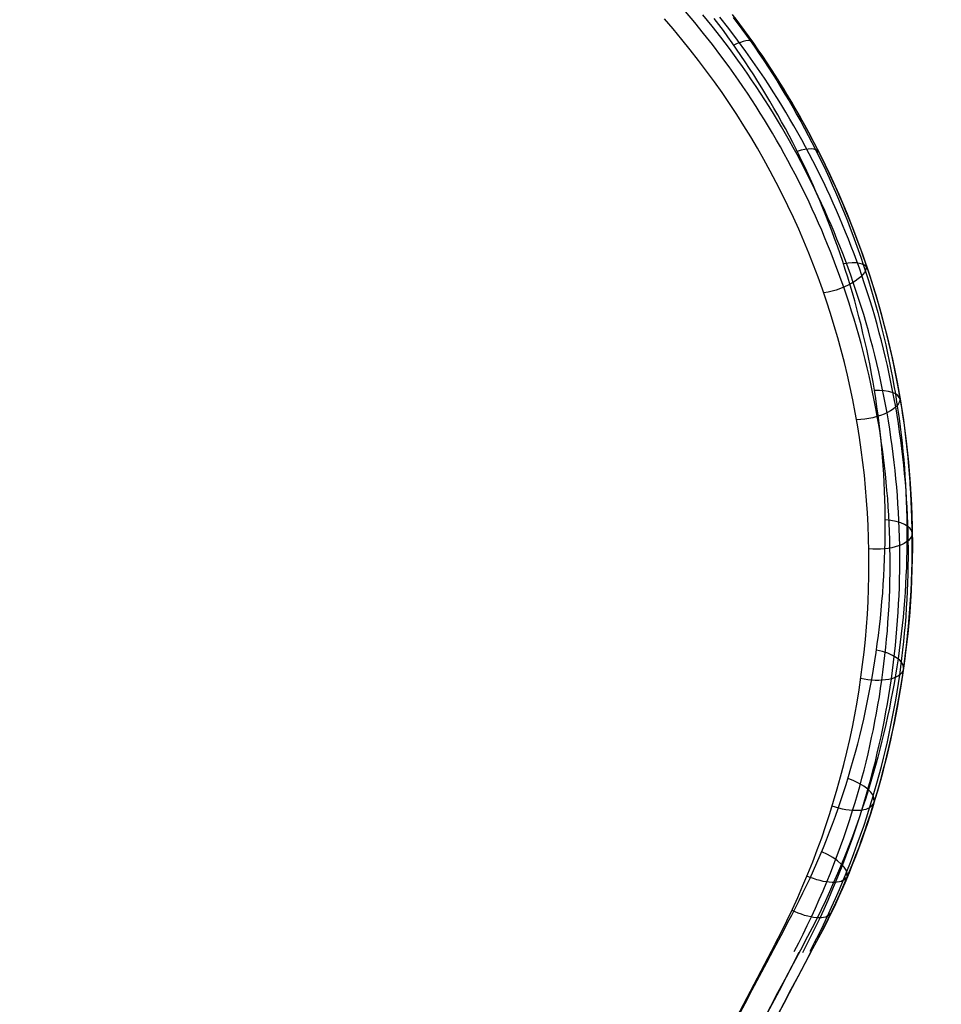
# Model space of a CAD drawing. Extents: x -19 to 1160, y -2382 to -1354.
# Tile 66 of 69: x 1134 to 1160, y -2323 to -2295. Entities that reach past the tile are written whole.
import ezdxf

# ---------------------------------------------------------------- set-up
doc = ezdxf.new("R2010")
doc.units = 0
doc.layers.add('1', color=7, linetype='CONTINUOUS')

msp = doc.modelspace()

# ---------------------------------------------------------------- linework, layer by layer
at = {"layer": '1', "color": 7}
for p, q in [((1156.409, -2321.642, 49.714), (1156.408, -2321.642, 57.219)), ((1156.409, -2321.642, 57.219), (1156.409, -2321.642, 49.714)), ((1156.409, -2321.642, 49.921), (1156.409, -2321.642, 49.714))]:
    msp.add_line(p, q, dxfattribs=at)
at = {"layer": '1', "color": 7, "extrusion": (-0.554513, 0.77648, -0.299323)}
msp.add_lwpolyline([(394.423, -723.847), (394.423, -723.873), (394.424, -723.9), (394.425, -723.926), (394.428, -723.952), (394.431, -723.978), (394.434, -724.004), (394.439, -724.031), (394.444, -724.057), (394.45, -724.082), (394.456, -724.108), (394.463, -724.134), (394.471, -724.159), (394.479, -724.184), (394.488, -724.209), (394.498, -724.234), (394.508, -724.258), (394.518, -724.283), (394.53, -724.306), (394.541, -724.33), (394.554, -724.353), (394.566, -724.376), (394.58, -724.398), (394.593, -724.42), (394.607, -724.442), (394.622, -724.463), (394.637, -724.484), (394.653, -724.504), (394.668, -724.523), (394.685, -724.542), (394.701, -724.561), (394.718, -724.579), (394.736, -724.596), (394.755, -724.614), (394.775, -724.631), (394.795, -724.648), (394.815, -724.664), (394.836, -724.679), (394.856, -724.694), (394.877, -724.707), (394.898, -724.721), (394.919, -724.733), (394.941, -724.745), (394.962, -724.756), (394.983, -724.767), (395.004, -724.777), (395.025, -724.786), (395.046, -724.795), (395.067, -724.803), (395.088, -724.811), (395.108, -724.818), (395.128, -724.825), (395.148, -724.831), (395.168, -724.836), (395.188, -724.841), (395.208, -724.846), (395.227, -724.85), (395.247, -724.854), (395.266, -724.857), (395.286, -724.86), (395.305, -724.862), (395.325, -724.864), (395.345, -724.866), (395.364, -724.867), (395.384, -724.868), (395.42, -724.868), (395.456, -724.868), (395.492, -724.866), (395.511, -724.865), (395.529, -724.863), (395.547, -724.861), (395.566, -724.859), (395.585, -724.856), (395.603, -724.853), (395.622, -724.849), (395.641, -724.846), (395.659, -724.841), (395.678, -724.836), (395.697, -724.831), (395.716, -724.826), (395.735, -724.82), (395.754, -724.813), (395.773, -724.806), (395.792, -724.799), (395.811, -724.791), (395.83, -724.782), (395.849, -724.773), (395.869, -724.764), (395.888, -724.754), (395.907, -724.743), (395.926, -724.732), (395.946, -724.72), (395.965, -724.708), (395.984, -724.695)], dxfattribs=at)
at = {"layer": '1', "color": 7, "extrusion": (-0.423503, 0.829029, -0.365181)}
msp.add_lwpolyline([(15.767, -903.215), (15.767, -903.24), (15.768, -903.264), (15.769, -903.288), (15.771, -903.313), (15.774, -903.337), (15.777, -903.361), (15.781, -903.386), (15.785, -903.41), (15.79, -903.434), (15.795, -903.458), (15.801, -903.481), (15.807, -903.505), (15.814, -903.528), (15.822, -903.552), (15.829, -903.575), (15.838, -903.598), (15.847, -903.62), (15.856, -903.643), (15.866, -903.665), (15.876, -903.687), (15.887, -903.708), (15.898, -903.729), (15.91, -903.75), (15.921, -903.771), (15.934, -903.791), (15.947, -903.81), (15.96, -903.83), (15.973, -903.848), (15.987, -903.867), (16.001, -903.885), (16.016, -903.902), (16.031, -903.919), (16.049, -903.939), (16.067, -903.957), (16.086, -903.975), (16.105, -903.993), (16.125, -904.009), (16.144, -904.025), (16.164, -904.04), (16.184, -904.055), (16.205, -904.069), (16.225, -904.082), (16.246, -904.095), (16.266, -904.107), (16.286, -904.118), (16.307, -904.129), (16.327, -904.139), (16.347, -904.149), (16.367, -904.158), (16.387, -904.166), (16.407, -904.174), (16.426, -904.182), (16.446, -904.189), (16.465, -904.195), (16.485, -904.201), (16.504, -904.206), (16.523, -904.211), (16.542, -904.216), (16.562, -904.22), (16.581, -904.224), (16.6, -904.227), (16.62, -904.23), (16.639, -904.233), (16.659, -904.235), (16.694, -904.238), (16.729, -904.24), (16.764, -904.241), (16.782, -904.241), (16.8, -904.24), (16.818, -904.24), (16.836, -904.239), (16.855, -904.237), (16.873, -904.236), (16.891, -904.234), (16.91, -904.231), (16.928, -904.228), (16.947, -904.225), (16.965, -904.222), (16.984, -904.218), (17.003, -904.213), (17.022, -904.208), (17.041, -904.203), (17.06, -904.197), (17.079, -904.191), (17.098, -904.185), (17.117, -904.177), (17.136, -904.17), (17.155, -904.162), (17.175, -904.153), (17.194, -904.144), (17.214, -904.134), (17.233, -904.124), (17.253, -904.114)], dxfattribs=at)
at = {"layer": '1', "color": 7, "extrusion": (0.436113, 0.830189, -0.347263)}
msp.add_lwpolyline([(-2103.437, -473.318), (-2103.431, -473.262), (-2103.423, -473.208), (-2103.414, -473.155), (-2103.409, -473.13), (-2103.403, -473.105), (-2103.397, -473.08), (-2103.391, -473.055), (-2103.384, -473.031), (-2103.377, -473.007), (-2103.369, -472.984), (-2103.361, -472.961), (-2103.353, -472.939), (-2103.344, -472.917), (-2103.335, -472.895), (-2103.325, -472.874), (-2103.315, -472.853), (-2103.305, -472.832), (-2103.294, -472.812), (-2103.283, -472.792), (-2103.271, -472.773), (-2103.259, -472.754), (-2103.247, -472.735), (-2103.234, -472.717), (-2103.221, -472.699), (-2103.207, -472.682), (-2103.193, -472.665), (-2103.179, -472.648), (-2103.164, -472.632), (-2103.149, -472.616), (-2103.134, -472.601), (-2103.118, -472.586), (-2103.101, -472.571), (-2103.084, -472.557), (-2103.067, -472.543), (-2103.05, -472.53), (-2103.032, -472.517), (-2103.013, -472.504), (-2102.994, -472.492), (-2102.975, -472.48), (-2102.956, -472.468), (-2102.936, -472.457), (-2102.915, -472.447), (-2102.894, -472.436), (-2102.873, -472.426), (-2102.852, -472.417), (-2102.83, -472.408), (-2102.807, -472.399), (-2102.784, -472.391), (-2102.761, -472.383), (-2102.738, -472.375), (-2102.714, -472.368), (-2102.689, -472.361), (-2102.665, -472.355), (-2102.639, -472.349), (-2102.614, -472.344), (-2102.561, -472.334), (-2102.507, -472.325), (-2102.452, -472.319)], dxfattribs=at)
at = {"layer": '1', "color": 7, "extrusion": (0.430792, 0.82163, -0.373288)}
msp.add_lwpolyline([(-2101.227, -521.967), (-2101.282, -521.964), (-2101.309, -521.962), (-2101.336, -521.959), (-2101.362, -521.956), (-2101.388, -521.952), (-2101.413, -521.948), (-2101.439, -521.943), (-2101.463, -521.938), (-2101.488, -521.933), (-2101.512, -521.927), (-2101.535, -521.921), (-2101.558, -521.914), (-2101.581, -521.906), (-2101.604, -521.899), (-2101.626, -521.891), (-2101.647, -521.882), (-2101.669, -521.873), (-2101.69, -521.863), (-2101.71, -521.853), (-2101.73, -521.843), (-2101.75, -521.832), (-2101.77, -521.821), (-2101.789, -521.809), (-2101.807, -521.797), (-2101.826, -521.784), (-2101.844, -521.771), (-2101.861, -521.758), (-2101.878, -521.744), (-2101.895, -521.729), (-2101.911, -521.714), (-2101.927, -521.699), (-2101.943, -521.683), (-2101.958, -521.667), (-2101.973, -521.65), (-2101.988, -521.633), (-2102.002, -521.615), (-2102.016, -521.597), (-2102.029, -521.579), (-2102.042, -521.56), (-2102.055, -521.54), (-2102.067, -521.52), (-2102.079, -521.5), (-2102.09, -521.479), (-2102.101, -521.458), (-2102.112, -521.436), (-2102.122, -521.414), (-2102.132, -521.391), (-2102.142, -521.368), (-2102.151, -521.345), (-2102.16, -521.321), (-2102.169, -521.296), (-2102.177, -521.271), (-2102.185, -521.246), (-2102.192, -521.22), (-2102.199, -521.194), (-2102.212, -521.14), (-2102.224, -521.084), (-2102.234, -521.026), (-2102.242, -520.967)], dxfattribs=at)
at = {"layer": '1', "color": 7}
for points in [[(1155.883, -2321.714, 48.951), (1156.01, -2321.468, 48.838), (1156.134, -2321.221, 48.725), (1156.255, -2320.973, 48.612), (1156.373, -2320.724, 48.497), (1156.488, -2320.474, 48.381), (1156.601, -2320.223, 48.265), (1156.71, -2319.971, 48.148), (1156.816, -2319.718, 48.03), (1156.92, -2319.464, 47.912), (1157.02, -2319.209, 47.793), (1157.117, -2318.953, 47.673), (1157.211, -2318.697, 47.552), (1157.303, -2318.44, 47.431), (1157.391, -2318.182, 47.309), (1157.476, -2317.923, 47.186), (1157.558, -2317.664, 47.063), (1157.629, -2317.433, 46.953), (1157.697, -2317.201, 46.842), (1157.763, -2316.969, 46.731), (1157.826, -2316.737, 46.619), (1157.887, -2316.504, 46.507), (1157.946, -2316.271, 46.395), (1158.002, -2316.037, 46.282), (1158.056, -2315.803, 46.169), (1158.107, -2315.568, 46.055), (1158.156, -2315.334, 45.942), (1158.202, -2315.099, 45.827), (1158.247, -2314.863, 45.713), (1158.289, -2314.628, 45.598), (1158.328, -2314.392, 45.483), (1158.365, -2314.156, 45.367), (1158.4, -2313.919, 45.252), (1158.432, -2313.683, 45.136), (1158.462, -2313.446, 45.02), (1158.49, -2313.209, 44.903), (1158.515, -2312.972, 44.787), (1158.538, -2312.735, 44.67), (1158.558, -2312.497, 44.553), (1158.576, -2312.26, 44.436), (1158.592, -2312.022, 44.318), (1158.606, -2311.784, 44.201), (1158.617, -2311.546, 44.083), (1158.626, -2311.309, 43.966), (1158.632, -2311.071, 43.848), (1158.636, -2310.833, 43.73), (1158.638, -2310.595, 43.612), (1158.637, -2310.357, 43.494), (1158.634, -2310.119, 43.376), (1158.629, -2309.882, 43.258), (1158.621, -2309.645, 43.14), (1158.611, -2309.407, 43.023), (1158.599, -2309.17, 42.905), (1158.585, -2308.933, 42.787), (1158.568, -2308.697, 42.67), (1158.548, -2308.46, 42.552), (1158.527, -2308.223, 42.435), (1158.503, -2307.987, 42.317), (1158.477, -2307.751, 42.2), (1158.448, -2307.514, 42.083), (1158.417, -2307.279, 41.966), (1158.384, -2307.043, 41.85), (1158.348, -2306.807, 41.733), (1158.31, -2306.572, 41.617), (1158.27, -2306.337, 41.501), (1158.227, -2306.102, 41.385), (1158.182, -2305.868, 41.27), (1158.135, -2305.633, 41.155), (1158.085, -2305.4, 41.04), (1158.033, -2305.166, 40.926), (1157.979, -2304.933, 40.812), (1157.922, -2304.7, 40.699), (1157.863, -2304.467, 40.585), (1157.801, -2304.235, 40.473), (1157.737, -2304.003, 40.36), (1157.671, -2303.771, 40.249), (1157.602, -2303.54, 40.137), (1157.531, -2303.31, 40.027), (1157.458, -2303.079, 39.916), (1157.382, -2302.85, 39.807), (1157.304, -2302.62, 39.697), (1157.231, -2302.414, 39.599), (1157.157, -2302.208, 39.502), (1157.081, -2302.002, 39.405), (1157.002, -2301.797, 39.309), (1156.922, -2301.592, 39.213), (1156.84, -2301.388, 39.117), (1156.756, -2301.184, 39.023), (1156.67, -2300.981, 38.929), (1156.581, -2300.778, 38.835), (1156.491, -2300.576, 38.743), (1156.399, -2300.374, 38.651), (1156.306, -2300.173, 38.559), (1156.21, -2299.972, 38.469), (1156.112, -2299.772, 38.379), (1156.012, -2299.572, 38.29), (1155.91, -2299.374, 38.202), (1155.806, -2299.175, 38.114), (1155.701, -2298.978, 38.027), (1155.593, -2298.781, 37.942), (1155.483, -2298.585, 37.857), (1155.372, -2298.389, 37.773), (1155.258, -2298.195, 37.69), (1155.142, -2298, 37.608), (1155.025, -2297.807, 37.527), (1154.905, -2297.615, 37.446), (1154.784, -2297.423, 37.367), (1154.66, -2297.232, 37.289), (1154.534, -2297.042, 37.212), (1154.407, -2296.852, 37.136), (1154.277, -2296.664, 37.061), (1154.146, -2296.476, 36.987), (1154.012, -2296.289, 36.915), (1153.773, -2295.964, 36.79), (1153.528, -2295.641, 36.669), (1153.277, -2295.322, 36.552), (1153.02, -2295.006, 36.439), (1152.757, -2294.693, 36.33)], [(1155.336, -2321.501, 48.786), (1155.507, -2321.169, 48.643), (1155.671, -2320.835, 48.496), (1155.831, -2320.499, 48.348), (1155.985, -2320.161, 48.197), (1156.133, -2319.821, 48.044), (1156.275, -2319.48, 47.889), (1156.412, -2319.137, 47.732), (1156.544, -2318.792, 47.573), (1156.67, -2318.445, 47.412), (1156.79, -2318.097, 47.249), (1156.905, -2317.748, 47.085), (1157.014, -2317.397, 46.919), (1157.118, -2317.045, 46.751), (1157.216, -2316.692, 46.582), (1157.308, -2316.338, 46.411), (1157.395, -2315.982, 46.239), (1157.477, -2315.626, 46.066), (1157.552, -2315.268, 45.892), (1157.622, -2314.91, 45.717), (1157.687, -2314.551, 45.54), (1157.746, -2314.191, 45.363), (1157.8, -2313.83, 45.185), (1157.848, -2313.469, 45.006), (1157.89, -2313.107, 44.827), (1157.927, -2312.745, 44.647), (1157.958, -2312.382, 44.466), (1157.983, -2312.019, 44.285), (1158.003, -2311.656, 44.104), (1158.018, -2311.292, 43.922), (1158.027, -2310.929, 43.74), (1158.03, -2310.565, 43.559), (1158.028, -2310.201, 43.377), (1158.02, -2309.837, 43.195), (1158.006, -2309.474, 43.013), (1157.987, -2309.11, 42.832), (1157.963, -2308.747, 42.651), (1157.933, -2308.384, 42.47), (1157.897, -2308.022, 42.29), (1157.856, -2307.66, 42.11), (1157.809, -2307.298, 41.931), (1157.756, -2306.937, 41.752), (1157.698, -2306.577, 41.575), (1157.634, -2306.217, 41.398), (1157.565, -2305.858, 41.222), (1157.49, -2305.501, 41.048), (1157.41, -2305.144, 40.874), (1157.324, -2304.788, 40.702), (1157.233, -2304.433, 40.53), (1157.135, -2304.079, 40.361), (1157.033, -2303.726, 40.192), (1156.924, -2303.375, 40.026), (1156.811, -2303.025, 39.86), (1156.691, -2302.676, 39.697), (1156.566, -2302.329, 39.535), (1156.436, -2301.983, 39.375), (1156.299, -2301.639, 39.217), (1156.158, -2301.297, 39.061), (1156.01, -2300.956, 38.907), (1155.857, -2300.617, 38.756), (1155.699, -2300.28, 38.606), (1155.535, -2299.945, 38.459), (1155.365, -2299.612, 38.314), (1155.19, -2299.281, 38.172), (1155.009, -2298.952, 38.032), (1154.822, -2298.625, 37.895), (1154.63, -2298.301, 37.761), (1154.433, -2297.979, 37.63), (1154.23, -2297.659, 37.501), (1154.021, -2297.342, 37.376), (1153.806, -2297.027, 37.253), (1153.586, -2296.715, 37.134), (1153.361, -2296.406, 37.018), (1153.13, -2296.099, 36.905), (1152.893, -2295.795, 36.795), (1152.651, -2295.494, 36.689), (1152.403, -2295.196, 36.587), (1152.149, -2294.901, 36.488)], [(1156.128, -2321.747, 49.159), (1156.256, -2321.499, 49.046), (1156.382, -2321.25, 48.931), (1156.504, -2320.999, 48.816), (1156.624, -2320.748, 48.7), (1156.74, -2320.495, 48.584), (1156.854, -2320.241, 48.466), (1156.964, -2319.987, 48.348), (1157.071, -2319.731, 48.229), (1157.176, -2319.475, 48.109), (1157.277, -2319.217, 47.988), (1157.376, -2318.959, 47.867), (1157.471, -2318.7, 47.745), (1157.563, -2318.441, 47.622), (1157.652, -2318.18, 47.499), (1157.739, -2317.919, 47.375), (1157.822, -2317.657, 47.25), (1157.893, -2317.424, 47.139), (1157.962, -2317.19, 47.027), (1158.029, -2316.956, 46.914), (1158.093, -2316.721, 46.802), (1158.154, -2316.486, 46.688), (1158.214, -2316.251, 46.575), (1158.27, -2316.015, 46.461), (1158.325, -2315.778, 46.346), (1158.377, -2315.542, 46.232), (1158.427, -2315.305, 46.116), (1158.474, -2315.068, 46.001), (1158.518, -2314.83, 45.885), (1158.561, -2314.593, 45.769), (1158.601, -2314.354, 45.652), (1158.638, -2314.116, 45.536), (1158.674, -2313.878, 45.419), (1158.706, -2313.639, 45.301), (1158.737, -2313.4, 45.184), (1158.765, -2313.161, 45.066), (1158.791, -2312.922, 44.948), (1158.814, -2312.682, 44.83), (1158.835, -2312.443, 44.712), (1158.853, -2312.203, 44.593), (1158.869, -2311.963, 44.475), (1158.883, -2311.724, 44.356), (1158.895, -2311.484, 44.237), (1158.904, -2311.244, 44.118), (1158.91, -2311.004, 43.999), (1158.914, -2310.764, 43.879), (1158.916, -2310.524, 43.76), (1158.916, -2310.284, 43.641), (1158.913, -2310.044, 43.521), (1158.908, -2309.804, 43.402), (1158.901, -2309.565, 43.283), (1158.891, -2309.326, 43.164), (1158.879, -2309.087, 43.045), (1158.864, -2308.848, 42.925), (1158.847, -2308.609, 42.806), (1158.828, -2308.37, 42.687), (1158.806, -2308.132, 42.569), (1158.783, -2307.893, 42.45), (1158.756, -2307.655, 42.331), (1158.728, -2307.417, 42.213), (1158.697, -2307.179, 42.095), (1158.663, -2306.941, 41.977), (1158.628, -2306.703, 41.859), (1158.589, -2306.466, 41.741), (1158.549, -2306.229, 41.624), (1158.506, -2305.992, 41.507), (1158.461, -2305.756, 41.39), (1158.413, -2305.519, 41.274), (1158.363, -2305.284, 41.158), (1158.311, -2305.048, 41.042), (1158.256, -2304.813, 40.926), (1158.199, -2304.578, 40.811), (1158.14, -2304.343, 40.697), (1158.078, -2304.109, 40.583), (1158.014, -2303.875, 40.469), (1157.947, -2303.641, 40.356), (1157.878, -2303.408, 40.243), (1157.806, -2303.175, 40.131), (1157.733, -2302.943, 40.019), (1157.656, -2302.711, 39.908), (1157.578, -2302.48, 39.797), (1157.505, -2302.272, 39.698), (1157.43, -2302.064, 39.599), (1157.353, -2301.856, 39.501), (1157.274, -2301.649, 39.404), (1157.193, -2301.443, 39.306), (1157.11, -2301.237, 39.21), (1157.026, -2301.031, 39.114), (1156.939, -2300.826, 39.019), (1156.85, -2300.621, 38.924), (1156.759, -2300.417, 38.83), (1156.667, -2300.213, 38.737), (1156.572, -2300.01, 38.644), (1156.475, -2299.808, 38.552), (1156.377, -2299.606, 38.461), (1156.276, -2299.405, 38.371), (1156.174, -2299.204, 38.282), (1156.069, -2299.004, 38.193), (1155.962, -2298.804, 38.105), (1155.854, -2298.606, 38.018), (1155.743, -2298.408, 37.932), (1155.631, -2298.21, 37.847), (1155.516, -2298.014, 37.763), (1155.399, -2297.818, 37.679), (1155.281, -2297.622, 37.597), (1155.16, -2297.428, 37.516), (1155.037, -2297.234, 37.435), (1154.913, -2297.041, 37.356), (1154.786, -2296.849, 37.278), (1154.657, -2296.658, 37.201), (1154.527, -2296.468, 37.125), (1154.394, -2296.278, 37.05), (1154.259, -2296.089, 36.976), (1154.018, -2295.761, 36.85), (1153.77, -2295.435, 36.727), (1153.517, -2295.112, 36.608), (1153.257, -2294.793, 36.494)], [(1155.697, -2320.876, 58.156), (1155.809, -2320.668, 58.071), (1155.919, -2320.458, 57.984), (1156.027, -2320.247, 57.896), (1156.133, -2320.034, 57.807), (1156.236, -2319.82, 57.718), (1156.337, -2319.604, 57.627), (1156.436, -2319.387, 57.535), (1156.533, -2319.169, 57.443), (1156.627, -2318.949, 57.349), (1156.719, -2318.728, 57.255), (1156.809, -2318.505, 57.16), (1156.896, -2318.281, 57.064), (1156.981, -2318.056, 56.967), (1157.064, -2317.83, 56.869), (1157.144, -2317.603, 56.771), (1157.223, -2317.375, 56.672), (1157.299, -2317.145, 56.572), (1157.372, -2316.915, 56.472), (1157.443, -2316.683, 56.37), (1157.512, -2316.451, 56.269), (1157.579, -2316.218, 56.166), (1157.644, -2315.983, 56.063), (1157.706, -2315.748, 55.96), (1157.765, -2315.512, 55.856), (1157.823, -2315.276, 55.751), (1157.878, -2315.038, 55.646), (1157.931, -2314.8, 55.54), (1157.981, -2314.561, 55.434), (1158.029, -2314.322, 55.328), (1158.075, -2314.082, 55.221), (1158.119, -2313.841, 55.114), (1158.16, -2313.6, 55.006), (1158.198, -2313.359, 54.898), (1158.235, -2313.117, 54.79), (1158.269, -2312.874, 54.682), (1158.301, -2312.631, 54.573), (1158.33, -2312.388, 54.464), (1158.357, -2312.145, 54.355), (1158.382, -2311.901, 54.245), (1158.404, -2311.657, 54.136), (1158.424, -2311.413, 54.026), (1158.442, -2311.168, 53.916), (1158.457, -2310.924, 53.806), (1158.47, -2310.679, 53.696), (1158.48, -2310.435, 53.586), (1158.488, -2310.19, 53.476), (1158.494, -2309.945, 53.366), (1158.497, -2309.701, 53.256), (1158.498, -2309.456, 53.146), (1158.497, -2309.212, 53.036), (1158.493, -2308.967, 52.926), (1158.487, -2308.723, 52.817), (1158.478, -2308.479, 52.707), (1158.467, -2308.236, 52.598), (1158.454, -2307.993, 52.488), (1158.438, -2307.75, 52.379), (1158.42, -2307.507, 52.271), (1158.399, -2307.265, 52.162), (1158.376, -2307.023, 52.054), (1158.351, -2306.782, 51.946), (1158.323, -2306.541, 51.838), (1158.292, -2306.301, 51.731), (1158.26, -2306.061, 51.624), (1158.225, -2305.822, 51.518), (1158.187, -2305.584, 51.412), (1158.147, -2305.346, 51.306), (1158.105, -2305.11, 51.201), (1158.06, -2304.873, 51.096), (1158.013, -2304.638, 50.992), (1157.964, -2304.403, 50.889), (1157.912, -2304.17, 50.786), (1157.858, -2303.937, 50.683), (1157.802, -2303.704, 50.581), (1157.743, -2303.473, 50.48), (1157.683, -2303.243, 50.38), (1157.62, -2303.014, 50.28), (1157.555, -2302.785, 50.181), (1157.488, -2302.558, 50.082), (1157.419, -2302.332, 49.984), (1157.348, -2302.106, 49.887), (1157.274, -2301.882, 49.791), (1157.199, -2301.659, 49.696), (1157.121, -2301.437, 49.601), (1157.042, -2301.216, 49.508), (1156.961, -2300.997, 49.415), (1156.877, -2300.778, 49.323), (1156.792, -2300.561, 49.232), (1156.705, -2300.345, 49.142), (1156.616, -2300.131, 49.053), (1156.525, -2299.918, 48.965), (1156.432, -2299.706, 48.878), (1156.338, -2299.495, 48.792), (1156.241, -2299.286, 48.707), (1156.143, -2299.078, 48.623), (1156.043, -2298.872, 48.541), (1155.942, -2298.667, 48.459), (1155.838, -2298.464, 48.379), (1155.733, -2298.262, 48.299), (1155.627, -2298.062, 48.221), (1155.518, -2297.863, 48.144), (1155.408, -2297.666, 48.068), (1155.297, -2297.47, 47.994), (1155.184, -2297.276, 47.92), (1155.069, -2297.084, 47.848), (1154.953, -2296.893, 47.777), (1154.835, -2296.703, 47.707), (1154.716, -2296.515, 47.638), (1154.596, -2296.329, 47.571), (1154.474, -2296.144, 47.505), (1154.35, -2295.961, 47.44), (1154.225, -2295.779, 47.376), (1154.099, -2295.599, 47.313), (1153.972, -2295.42, 47.251), (1153.843, -2295.243, 47.191), (1153.713, -2295.068, 47.132), (1153.581, -2294.894, 47.074)], [(1156.338, -2321.709, 49.486), (1156.468, -2321.458, 49.372), (1156.594, -2321.207, 49.256), (1156.718, -2320.954, 49.14), (1156.839, -2320.7, 49.023), (1156.956, -2320.445, 48.905), (1157.071, -2320.189, 48.786), (1157.183, -2319.932, 48.667), (1157.291, -2319.674, 48.547), (1157.397, -2319.415, 48.426), (1157.499, -2319.156, 48.304), (1157.598, -2318.895, 48.181), (1157.695, -2318.634, 48.058), (1157.788, -2318.372, 47.934), (1157.878, -2318.109, 47.81), (1157.965, -2317.846, 47.685), (1158.049, -2317.582, 47.559), (1158.122, -2317.347, 47.446), (1158.191, -2317.111, 47.333), (1158.259, -2316.874, 47.22), (1158.324, -2316.638, 47.106), (1158.386, -2316.401, 46.991), (1158.446, -2316.163, 46.877), (1158.504, -2315.925, 46.761), (1158.559, -2315.687, 46.646), (1158.611, -2315.449, 46.53), (1158.662, -2315.21, 46.414), (1158.71, -2314.971, 46.297), (1158.755, -2314.731, 46.18), (1158.798, -2314.491, 46.063), (1158.839, -2314.251, 45.945), (1158.877, -2314.011, 45.827), (1158.913, -2313.771, 45.709), (1158.946, -2313.53, 45.591), (1158.977, -2313.289, 45.472), (1159.006, -2313.048, 45.353), (1159.032, -2312.807, 45.234), (1159.055, -2312.566, 45.114), (1159.077, -2312.324, 44.995), (1159.096, -2312.083, 44.875), (1159.112, -2311.841, 44.755), (1159.127, -2311.599, 44.635), (1159.138, -2311.358, 44.515), (1159.148, -2311.116, 44.395), (1159.155, -2310.874, 44.274), (1159.16, -2310.632, 44.154), (1159.162, -2310.39, 44.033), (1159.162, -2310.148, 43.913), (1159.159, -2309.907, 43.792), (1159.155, -2309.665, 43.672), (1159.147, -2309.424, 43.551), (1159.138, -2309.183, 43.431), (1159.126, -2308.942, 43.31), (1159.112, -2308.702, 43.19), (1159.095, -2308.461, 43.07), (1159.076, -2308.22, 42.95), (1159.055, -2307.98, 42.83), (1159.031, -2307.74, 42.71), (1159.005, -2307.5, 42.59), (1158.977, -2307.26, 42.47), (1158.946, -2307.02, 42.351), (1158.912, -2306.78, 42.231), (1158.877, -2306.541, 42.112), (1158.839, -2306.302, 41.993), (1158.798, -2306.063, 41.875), (1158.756, -2305.825, 41.757), (1158.711, -2305.586, 41.639), (1158.663, -2305.348, 41.521), (1158.613, -2305.111, 41.404), (1158.561, -2304.873, 41.287), (1158.506, -2304.636, 41.17), (1158.449, -2304.399, 41.054), (1158.389, -2304.163, 40.938), (1158.327, -2303.927, 40.823), (1158.263, -2303.691, 40.708), (1158.196, -2303.456, 40.593), (1158.127, -2303.221, 40.479), (1158.055, -2302.987, 40.366), (1157.981, -2302.753, 40.253), (1157.905, -2302.519, 40.14), (1157.826, -2302.286, 40.029), (1157.753, -2302.076, 39.928), (1157.678, -2301.867, 39.828), (1157.601, -2301.658, 39.729), (1157.522, -2301.449, 39.63), (1157.441, -2301.241, 39.532), (1157.358, -2301.034, 39.434), (1157.272, -2300.826, 39.337), (1157.185, -2300.62, 39.241), (1157.096, -2300.413, 39.145), (1157.005, -2300.208, 39.05), (1156.912, -2300.002, 38.956), (1156.817, -2299.798, 38.862), (1156.72, -2299.594, 38.769), (1156.621, -2299.39, 38.677), (1156.52, -2299.188, 38.586), (1156.417, -2298.985, 38.495), (1156.312, -2298.784, 38.406), (1156.205, -2298.583, 38.317), (1156.096, -2298.382, 38.229), (1155.985, -2298.183, 38.142), (1155.872, -2297.984, 38.055), (1155.756, -2297.786, 37.97), (1155.639, -2297.588, 37.886), (1155.52, -2297.392, 37.803), (1155.399, -2297.196, 37.72), (1155.275, -2297, 37.639), (1155.15, -2296.806, 37.559), (1155.023, -2296.612, 37.48), (1154.893, -2296.42, 37.402), (1154.762, -2296.228, 37.325), (1154.628, -2296.037, 37.249), (1154.492, -2295.846, 37.174), (1154.25, -2295.515, 37.046), (1154.001, -2295.187, 36.922), (1153.746, -2294.861, 36.802)], [(1154.094, -2294.781, 46.253), (1154.231, -2294.961, 46.31), (1154.367, -2295.143, 46.368), (1154.501, -2295.326, 46.428), (1154.634, -2295.511, 46.489), (1154.766, -2295.698, 46.551), (1154.896, -2295.886, 46.614), (1155.025, -2296.076, 46.679), (1155.153, -2296.268, 46.744), (1155.279, -2296.461, 46.811), (1155.403, -2296.655, 46.879), (1155.526, -2296.852, 46.948), (1155.647, -2297.049, 47.019), (1155.767, -2297.249, 47.09), (1155.885, -2297.45, 47.163), (1156.002, -2297.652, 47.237), (1156.117, -2297.856, 47.312), (1156.23, -2298.062, 47.388), (1156.342, -2298.269, 47.465), (1156.452, -2298.478, 47.543), (1156.56, -2298.688, 47.623), (1156.666, -2298.899, 47.703), (1156.77, -2299.113, 47.785), (1156.873, -2299.327, 47.868), (1156.974, -2299.543, 47.952), (1157.073, -2299.761, 48.037), (1157.17, -2299.98, 48.123), (1157.266, -2300.2, 48.21), (1157.359, -2300.422, 48.298), (1157.45, -2300.645, 48.387), (1157.54, -2300.869, 48.476), (1157.627, -2301.095, 48.567), (1157.713, -2301.321, 48.659), (1157.796, -2301.549, 48.751), (1157.877, -2301.778, 48.845), (1157.956, -2302.009, 48.939), (1158.034, -2302.24, 49.034), (1158.109, -2302.473, 49.129), (1158.181, -2302.706, 49.226), (1158.252, -2302.941, 49.323), (1158.32, -2303.177, 49.421), (1158.387, -2303.414, 49.52), (1158.451, -2303.651, 49.619), (1158.512, -2303.89, 49.719), (1158.572, -2304.13, 49.82), (1158.629, -2304.37, 49.921), (1158.684, -2304.611, 50.022), (1158.736, -2304.854, 50.125), (1158.786, -2305.097, 50.228), (1158.833, -2305.341, 50.331), (1158.879, -2305.585, 50.435), (1158.921, -2305.831, 50.539), (1158.962, -2306.077, 50.644), (1158.996, -2306.3, 50.739), (1159.028, -2306.523, 50.834), (1159.058, -2306.747, 50.93), (1159.086, -2306.971, 51.026), (1159.112, -2307.196, 51.122), (1159.136, -2307.421, 51.219), (1159.158, -2307.647, 51.315), (1159.178, -2307.873, 51.412), (1159.196, -2308.1, 51.51), (1159.212, -2308.326, 51.607), (1159.226, -2308.553, 51.704), (1159.237, -2308.781, 51.802), (1159.247, -2309.008, 51.9), (1159.255, -2309.236, 51.998), (1159.261, -2309.464, 52.096), (1159.265, -2309.692, 52.194)], [(1154.127, -2294.87, 46.525), (1154.373, -2295.199, 46.637), (1154.612, -2295.532, 46.753), (1154.744, -2295.721, 46.819), (1154.875, -2295.911, 46.887), (1155.003, -2296.102, 46.956), (1155.129, -2296.294, 47.026), (1155.254, -2296.487, 47.097), (1155.376, -2296.68, 47.169), (1155.497, -2296.875, 47.242), (1155.615, -2297.07, 47.315), (1155.732, -2297.266, 47.39), (1155.846, -2297.463, 47.466), (1155.959, -2297.661, 47.542), (1156.069, -2297.859, 47.62), (1156.178, -2298.059, 47.698), (1156.284, -2298.259, 47.777), (1156.389, -2298.459, 47.857), (1156.491, -2298.661, 47.937), (1156.592, -2298.863, 48.019), (1156.691, -2299.066, 48.101), (1156.787, -2299.269, 48.184), (1156.882, -2299.473, 48.267), (1156.975, -2299.678, 48.352), (1157.065, -2299.883, 48.437), (1157.154, -2300.089, 48.522), (1157.241, -2300.295, 48.609), (1157.326, -2300.502, 48.696), (1157.408, -2300.71, 48.783), (1157.489, -2300.918, 48.871), (1157.568, -2301.126, 48.96), (1157.645, -2301.335, 49.049), (1157.72, -2301.544, 49.139), (1157.793, -2301.754, 49.229), (1157.864, -2301.965, 49.32), (1157.939, -2302.194, 49.419), (1158.012, -2302.424, 49.519), (1158.083, -2302.655, 49.619), (1158.151, -2302.886, 49.72), (1158.217, -2303.117, 49.821), (1158.28, -2303.349, 49.923), (1158.341, -2303.581, 50.025), (1158.4, -2303.814, 50.128), (1158.457, -2304.047, 50.231), (1158.511, -2304.281, 50.335), (1158.563, -2304.514, 50.439), (1158.613, -2304.748, 50.543), (1158.66, -2304.983, 50.647), (1158.705, -2305.217, 50.752), (1158.747, -2305.452, 50.858), (1158.788, -2305.688, 50.963), (1158.826, -2305.923, 51.069), (1158.862, -2306.159, 51.175), (1158.895, -2306.395, 51.281), (1158.926, -2306.631, 51.388), (1158.955, -2306.868, 51.494), (1158.982, -2307.104, 51.601), (1159.006, -2307.341, 51.708), (1159.028, -2307.578, 51.815), (1159.047, -2307.815, 51.923), (1159.065, -2308.052, 52.03), (1159.08, -2308.29, 52.137), (1159.093, -2308.527, 52.245), (1159.103, -2308.765, 52.353), (1159.111, -2309.002, 52.46), (1159.117, -2309.24, 52.568), (1159.121, -2309.478, 52.676), (1159.122, -2309.717, 52.784), (1159.121, -2309.956, 52.893), (1159.118, -2310.196, 53.001), (1159.113, -2310.435, 53.109), (1159.105, -2310.674, 53.217), (1159.094, -2310.913, 53.326), (1159.082, -2311.153, 53.434), (1159.067, -2311.392, 53.542), (1159.05, -2311.631, 53.65), (1159.031, -2311.87, 53.757), (1159.009, -2312.108, 53.865), (1158.985, -2312.347, 53.972), (1158.958, -2312.585, 54.08), (1158.93, -2312.824, 54.187), (1158.898, -2313.062, 54.294), (1158.865, -2313.3, 54.4), (1158.829, -2313.537, 54.507), (1158.791, -2313.775, 54.613), (1158.751, -2314.012, 54.719), (1158.708, -2314.249, 54.825), (1158.663, -2314.485, 54.93), (1158.616, -2314.721, 55.036), (1158.566, -2314.957, 55.14), (1158.514, -2315.193, 55.245), (1158.46, -2315.428, 55.349), (1158.403, -2315.663, 55.453), (1158.344, -2315.897, 55.557), (1158.283, -2316.131, 55.66), (1158.219, -2316.365, 55.763), (1158.153, -2316.598, 55.865), (1158.084, -2316.831, 55.967), (1158.014, -2317.063, 56.069), (1157.928, -2317.334, 56.187), (1157.839, -2317.604, 56.305), (1157.747, -2317.874, 56.422), (1157.652, -2318.142, 56.538), (1157.553, -2318.41, 56.654), (1157.452, -2318.677, 56.769), (1157.347, -2318.943, 56.883), (1157.239, -2319.208, 56.997), (1157.128, -2319.472, 57.11), (1157.014, -2319.735, 57.222), (1156.897, -2319.998, 57.334), (1156.777, -2320.258, 57.444), (1156.653, -2320.518, 57.554), (1156.527, -2320.777, 57.663), (1156.397, -2321.034, 57.772), (1156.265, -2321.29, 57.879)], [(1154.173, -2294.878, 37.668), (1154.309, -2295.058, 37.733), (1154.443, -2295.239, 37.799), (1154.576, -2295.422, 37.867), (1154.708, -2295.607, 37.936), (1154.838, -2295.793, 38.007), (1154.967, -2295.981, 38.079), (1155.094, -2296.171, 38.152), (1155.22, -2296.362, 38.226), (1155.345, -2296.555, 38.302), (1155.468, -2296.75, 38.378), (1155.589, -2296.946, 38.457), (1155.71, -2297.145, 38.536), (1155.828, -2297.344, 38.617), (1155.945, -2297.546, 38.698), (1156.061, -2297.749, 38.781), (1156.175, -2297.953, 38.866), (1156.287, -2298.16, 38.951), (1156.397, -2298.368, 39.038), (1156.506, -2298.577, 39.126), (1156.649, -2298.859, 39.245), (1156.788, -2299.143, 39.366), (1156.924, -2299.429, 39.489), (1157.057, -2299.719, 39.614), (1157.187, -2300.011, 39.741), (1157.313, -2300.306, 39.869), (1157.436, -2300.603, 40), (1157.556, -2300.903, 40.132)], [(1157.556, -2300.903, 40.132), (1157.673, -2301.207, 40.267), (1157.786, -2301.513, 40.403), (1157.895, -2301.821, 40.541), (1158.001, -2302.132, 40.681), (1158.103, -2302.445, 40.822), (1158.201, -2302.76, 40.965), (1158.295, -2303.077, 41.109), (1158.385, -2303.396, 41.254), (1158.471, -2303.716, 41.401), (1158.553, -2304.039, 41.549), (1158.631, -2304.364, 41.698), (1158.704, -2304.69, 41.848), (1158.773, -2305.018, 41.999), (1158.838, -2305.347, 42.152), (1158.898, -2305.678, 42.305), (1158.954, -2306.01, 42.46), (1158.992, -2306.26, 42.576), (1159.028, -2306.51, 42.692), (1159.062, -2306.762, 42.809), (1159.093, -2307.013, 42.927), (1159.121, -2307.266, 43.045), (1159.147, -2307.519, 43.163), (1159.17, -2307.772, 43.282), (1159.191, -2308.026, 43.401), (1159.209, -2308.281, 43.52), (1159.225, -2308.535, 43.639), (1159.238, -2308.791, 43.759), (1159.248, -2309.046, 43.879), (1159.256, -2309.302, 43.999), (1159.262, -2309.557, 44.119), (1159.265, -2309.814, 44.239), (1159.265, -2310.07, 44.359), (1159.263, -2310.326, 44.48), (1159.258, -2310.582, 44.6), (1159.251, -2310.838, 44.721), (1159.242, -2311.094, 44.841), (1159.23, -2311.351, 44.962), (1159.215, -2311.606, 45.082), (1159.198, -2311.862, 45.202), (1159.178, -2312.118, 45.322), (1159.156, -2312.373, 45.442), (1159.132, -2312.628, 45.562), (1159.105, -2312.882, 45.682), (1159.075, -2313.136, 45.801), (1159.043, -2313.39, 45.92), (1159.009, -2313.643, 46.039), (1158.972, -2313.896, 46.157), (1158.933, -2314.148, 46.276), (1158.891, -2314.399, 46.393), (1158.847, -2314.65, 46.511), (1158.8, -2314.9, 46.628), (1158.751, -2315.149, 46.744), (1158.7, -2315.398, 46.86), (1158.646, -2315.646, 46.976), (1158.589, -2315.892, 47.091), (1158.531, -2316.138, 47.205), (1158.47, -2316.383, 47.319), (1158.406, -2316.627, 47.432), (1158.34, -2316.869, 47.545), (1158.272, -2317.111, 47.657), (1158.201, -2317.351, 47.768), (1158.128, -2317.591, 47.879), (1158.052, -2317.829, 47.988), (1157.975, -2318.065, 48.097), (1157.894, -2318.301, 48.206), (1157.812, -2318.535, 48.313), (1157.727, -2318.767, 48.42), (1157.639, -2318.999, 48.525), (1157.55, -2319.228, 48.63), (1157.458, -2319.456, 48.734), (1157.363, -2319.683, 48.837), (1157.266, -2319.908, 48.938), (1157.167, -2320.131, 49.039), (1157.066, -2320.352, 49.139), (1156.962, -2320.572, 49.238), (1156.856, -2320.79, 49.335), (1156.748, -2321.006, 49.432), (1156.637, -2321.22, 49.527), (1156.524, -2321.432, 49.621), (1156.409, -2321.642, 49.714)], [(1159.265, -2309.692, 52.194), (1159.266, -2309.969, 52.314), (1159.265, -2310.246, 52.433), (1159.261, -2310.524, 52.552), (1159.254, -2310.801, 52.672), (1159.244, -2311.079, 52.791), (1159.231, -2311.356, 52.911), (1159.215, -2311.633, 53.03), (1159.196, -2311.91, 53.149), (1159.174, -2312.187, 53.268), (1159.149, -2312.464, 53.387), (1159.121, -2312.74, 53.506), (1159.09, -2313.016, 53.624), (1159.057, -2313.292, 53.743), (1159.02, -2313.567, 53.861), (1158.98, -2313.841, 53.978), (1158.938, -2314.115, 54.095), (1158.896, -2314.365, 54.202), (1158.852, -2314.613, 54.308), (1158.806, -2314.862, 54.414), (1158.757, -2315.109, 54.52), (1158.706, -2315.356, 54.625), (1158.652, -2315.602, 54.729), (1158.596, -2315.848, 54.833), (1158.538, -2316.093, 54.937), (1158.477, -2316.337, 55.04), (1158.414, -2316.58, 55.143), (1158.348, -2316.822, 55.245), (1158.28, -2317.063, 55.346), (1158.209, -2317.304, 55.447), (1158.136, -2317.543, 55.548), (1158.06, -2317.782, 55.647), (1157.982, -2318.019, 55.746), (1157.902, -2318.255, 55.844), (1157.819, -2318.49, 55.942), (1157.734, -2318.724, 56.039), (1157.647, -2318.957, 56.135), (1157.557, -2319.188, 56.23), (1157.464, -2319.419, 56.325), (1157.369, -2319.647, 56.418), (1157.272, -2319.875, 56.511), (1157.172, -2320.101, 56.603), (1157.07, -2320.326, 56.694), (1156.966, -2320.549, 56.784), (1156.859, -2320.771, 56.873), (1156.75, -2320.991, 56.961), (1156.638, -2321.209, 57.048), (1156.524, -2321.426, 57.134), (1156.408, -2321.642, 57.219)]]:
    msp.add_polyline3d(points, dxfattribs=at)
at = {"layer": '1', "color": 7, "extrusion": (0.556067, -0.78538, 0.271971)}
msp.add_arc((-385.117, -646.262, 2457.621), 1.008, 0.4442, 59.088, dxfattribs=at)
at = {"layer": '1', "color": 7, "extrusion": (0, 0, -1)}
for centre, radius, start, end in [((-1134.277, -2310.016, -46.699), 25, 146.2711, 191.6113), ((-571.681, -2014.471, -57.074), 660.5, 207.713965, 211.705077)]:
    msp.add_arc(centre, radius, start, end, dxfattribs=at)
at = {"layer": '1', "color": 7, "extrusion": (0.425606, -0.841295, 0.33329)}
msp.add_arc((-6.654, -812.738, 2442.039), 1.003, 0.1847, 62.7664, dxfattribs=at)
at = {"layer": '1', "color": 7, "extrusion": (-0.293452, 0.864147, -0.408822)}
msp.add_arc((-355.25, -1006.296, -2345.646), 0.997, 178.9213, 294.2865, dxfattribs=at)
at = {"layer": '1', "color": 7, "extrusion": (0.294376, -0.879033, 0.375024)}
msp.add_arc((366.013, -911.161, 2382.847), 0.999, 0.0262, 66.8736, dxfattribs=at)
at = {"layer": '1', "color": 7, "extrusion": (0.1526, -0.903311, 0.400928)}
msp.add_arc((757.642, -942.655, 2280.016), 0.998, 359.9505, 71.8081, dxfattribs=at)
at = {"layer": '1', "color": 7, "extrusion": (-0.15172, 0.887356, -0.435408)}
msp.add_arc((-752.738, -1036.512, -2240.344), 0.994, 179.9774, 289.4565, dxfattribs=at)
at = {"layer": '1', "color": 7, "extrusion": (0.011814, -0.912231, 0.409506)}
msp.add_arc((1128.268, -904.281, 2142.042), 0.998, 359.8786, 76.784, dxfattribs=at)
at = {"layer": '1', "color": 7, "extrusion": (-0.011447, 0.896394, -0.44311)}
msp.add_arc((-1128.691, -990.299, -2103.259), 0.991, 181.0471, 284.9542, dxfattribs=at)
at = {"layer": '1', "color": 7, "extrusion": (-0.129938, -0.90582, 0.403244)}
msp.add_arc((1474.792, -807.828, 1966.79), 0.998, 0.0049, 80.9657, dxfattribs=at)
at = {"layer": '1', "color": 7, "extrusion": (0.129629, 0.891059, -0.434982)}
msp.add_arc((-1479.02, -881.851, -1931.361), 0.99, 181.4225, 280.5115, dxfattribs=at)
at = {"layer": '1', "color": 7, "extrusion": (-0.271717, -0.88247, 0.383949)}
msp.add_arc((1787.825, -668.281, 1751.615), 0.999, 0.4713, 83.8712, dxfattribs=at)
at = {"layer": '1', "color": 7, "extrusion": (0.271617, 0.869282, -0.413004)}
msp.add_arc((-1795.603, -727.346, -1719.728), 0.99, 180.5926, 275.8829, dxfattribs=at)
at = {"layer": '1', "color": 7, "extrusion": (-0.3544, -0.85992, 0.367339)}
msp.add_arc((1952.912, -573.351, 1605.146), 1, 0.6594, 85.9486, dxfattribs=at)
at = {"layer": '1', "color": 7, "extrusion": (0.351734, 0.848571, -0.395235)}
msp.add_arc((-1956.361, -626.933, -1580.536), 0.991, 179.769, 273.3639, dxfattribs=at)
at = {"layer": '1', "color": 7, "extrusion": (0.391662, 0.835679, -0.38502)}
msp.add_arc((-2031.394, -574.548, -1505.146), 0.991, 179.4947, 272.1763, dxfattribs=at)
at = {"layer": '1', "color": 7, "extrusion": (0.852676, -0.504404, -0.136087)}
msp.add_arc((-1443.532, 261.889, 2148.18), 98.127, 69.47533, 86.96842, dxfattribs=at)
at = {"layer": '1', "color": 7, "extrusion": (0.852323, -0.504318, -0.138601)}
msp.add_arc((-1443.294, 267.309, 2148.154), 97.986, 69.48918, 86.97329, dxfattribs=at)
at = {"layer": '1', "color": 7, "extrusion": (-0.85356, 0.505044, 0.127927)}
msp.add_arc((1443.309, 244.108, -2152.369), 89.305, 93.02827, 112.15758, dxfattribs=at)
at = {"layer": '1', "color": 7, "extrusion": (-0.853646, 0.505038, 0.127378)}
msp.add_arc((1443.405, 243.002, -2153.151), 89.596, 93.02363, 112.17308, dxfattribs=at)
at = {"layer": '1', "color": 7, "extrusion": (-0.853737, 0.505031, 0.126798)}
msp.add_arc((1443.535, 241.473, -2153.466), 90.59, 93.02415, 112.11906, dxfattribs=at)
at = {"layer": '1', "color": 7, "extrusion": (-0.852444, 0.504359, 0.137701)}
msp.add_arc((1443.353, 265.296, -2148.834), 97.383, 93.02512, 110.49923, dxfattribs=at)

doc.saveas('drawing.dxf')
